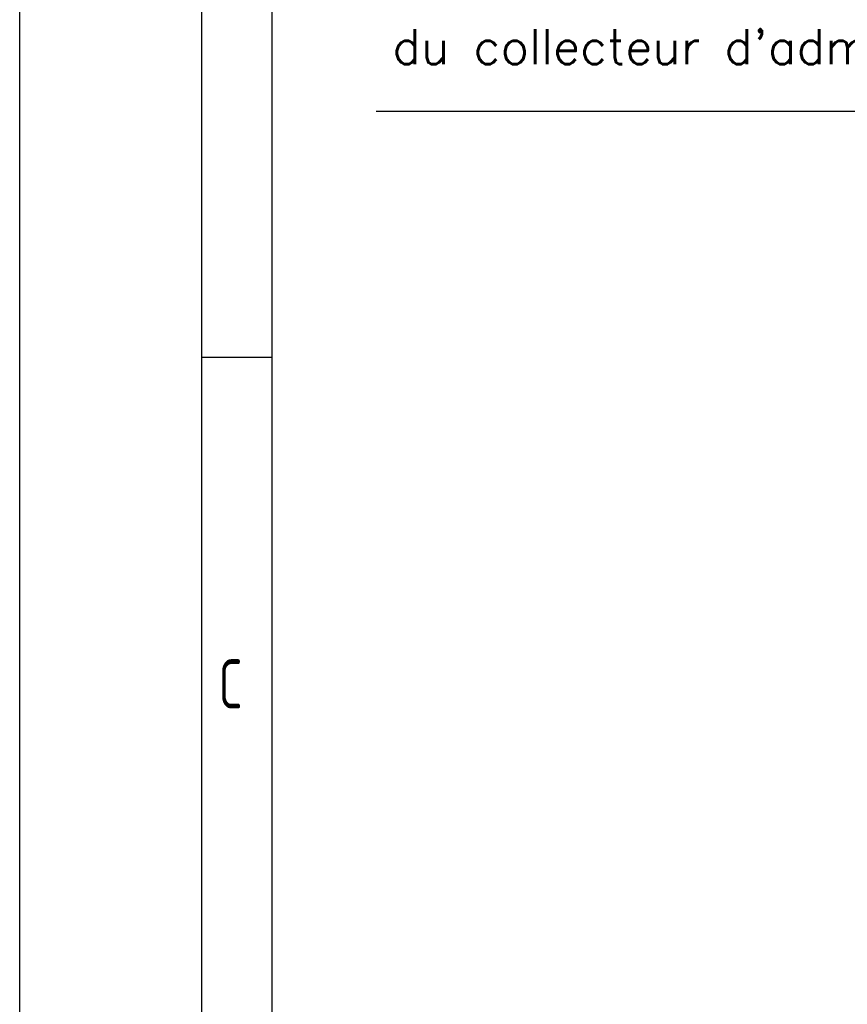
# Model space of a CAD drawing. Header units: millimetres. Extents: x 0 to 8400, y 0 to 5940.
# Tile 25 of 51: x 0 to 1180, y 3048 to 4452. Entities that reach past the tile are written whole.
import ezdxf

# ---------------------------------------------------------------- set-up
doc = ezdxf.new("R2010")
doc.units = ezdxf.units.MM
doc.header["$LTSCALE"] = 20
doc.layers.get('0').update_dxf_attribs({"linetype": 'CONTINUOUS'})
for name, color, linetype in [('01-LINIE-025', 1, 'CONTINUOUS'), ('10-TEXT-025', 1, 'CONTINUOUS'), ('KSB-BLATTRAND', 2, 'CONTINUOUS')]:
    doc.layers.add(name, color=color, linetype=linetype)
doc.styles.add('ACA_NORM', font='ROMANS.SHX')
doc.styles.get("Standard").update_dxf_attribs({"font": 'ISOCP.SHX'})

# ---------------------------------------------------------------- blocks, each defined once
blk = doc.blocks.new('Rahmen_A3')
at = {"color": 1, "ltscale": 150}
for p, q in [((0, 0), (0, 297)), ((18, 10), (18, 287)), ((18, 198.5), (13, 198.5))]:
    blk.add_line(p, q, dxfattribs=at)
at = {"color": 3, "ltscale": 150}
blk.add_line((13, 5), (13, 292), dxfattribs=at)
at = {"color": 1, "ltscale": 150, "width": 0.75}
blk.add_text('C', height=3.5, dxfattribs=at).set_placement((14.1875, 173.5))

msp = doc.modelspace()

# ---------------------------------------------------------------- linework, layer by layer
at = {"layer": '01-LINIE-025'}
msp.add_line((508.6, 4321.1), (1610.1, 4321.1), dxfattribs=at)

# ---------------------------------------------------------------- block references
at = {"layer": 'KSB-BLATTRAND', "xscale": 20, "yscale": 20, "zscale": 20}
msp.add_blockref('Rahmen_A3', (0, 0), dxfattribs=at)

# ---------------------------------------------------------------- texts
at = {"layer": '10-TEXT-025', "style": 'ACA_NORM'}
msp.add_text("du collecteur d'admission", height=50, dxfattribs=at).set_placement((531.5, 4388.2))

doc.saveas('drawing.dxf')
